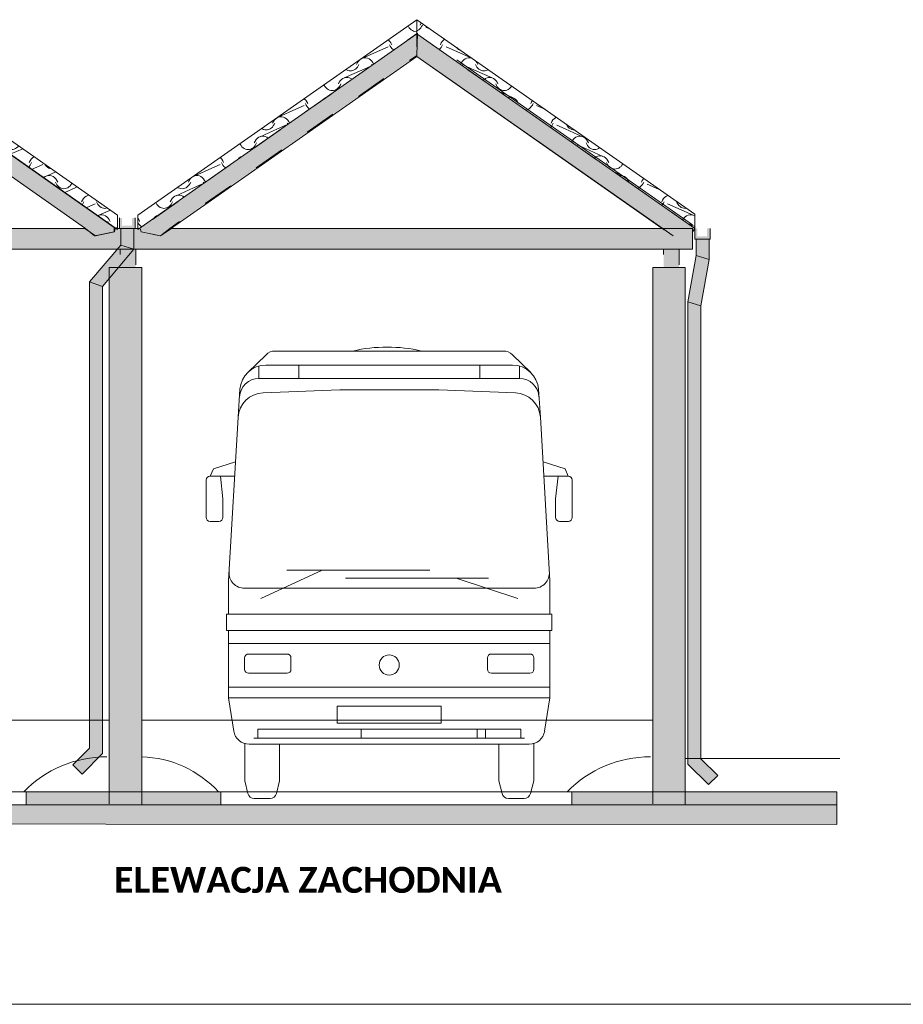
# Model space of a CAD drawing. Header units: millimetres. Extents: x -68772 to 137055, y -73300 to 19650.
# Tile 113 of 212: x 85513 to 92316, y -67215 to -59632. Entities that reach past the tile are written whole.
import ezdxf

# ---------------------------------------------------------------- set-up
doc = ezdxf.new("R2010")
doc.units = ezdxf.units.MM
doc.header["$MEASUREMENT"] = 0
doc.linetypes.add('Przerywana', pattern=[480, 240, -240])
for name, color, linetype, lineweight in [('220-A Ściany_Nr_pióra__1', 7, 'Continuous', 18), ('Nowe_0_Nr_pióra__1', 7, 'Continuous', 18), ('Nowe_0_Nr_pióra__7', 7, 'Continuous', 5), ('Nowe_450-K Stropy_Nr_pióra__1', 7, 'Continuous', 18), ('Nowe_810-G Ogólne_Nr_pióra__1', 7, 'Continuous', 18), ('Nowe_810-G Ogólne_Nr_pióra__26', 13, 'Continuous', 18), ('Nowe_810-G Ogólne_Nr_pióra__7', 7, 'Continuous', 5), ('Nowe_810-G Ogólne_Nr_pióra__9', 254, 'Continuous', 18), ('Nowe_NIEWIDOCZNE DACHY_Nr_pióra__1', 7, 'Continuous', 18), ('Nowe_Windows_Nr_pióra__1', 7, 'Continuous', 18), ('TABELKA_Nr_pióra__7', 7, 'Continuous', 5)]:
    doc.layers.add(name, color=color, linetype=linetype, lineweight=lineweight)
doc.layers.add('Nowe_Windows', color=7, linetype='Continuous')
doc.styles.add('GENERATED_STYLE_5', font='calibrib.ttf')

# ---------------------------------------------------------------- blocks, each defined once
blk = doc.blocks.new('*X70')
at = {"layer": 'Nowe_810-G Ogólne_Nr_pióra__26', "color": 13, "linetype": 'Continuous', "lineweight": 18}
for p, q in [((88602.2, -59659.8), (88595.7, -59673.2)), ((88605.2, -59655.5), (88602.2, -59659.8)), ((88608.1, -59684.1), (88613.3, -59673.2)), ((88571.2, -59718.9), (88577.2, -59716.2)), ((88577.2, -59716.2), (88586.2, -59710.3)), ((88586.2, -59710.3), (88594.5, -59702.8)), ((88594.5, -59702.8), (88601.8, -59694.1)), ((88601.8, -59694.1), (88608.1, -59684.1)), ((88674.5, -59704.1), (88639.7, -59688.6)), ((88758.4, -59811), (88751.9, -59824.4)), ((88766.6, -59799.2), (88758.4, -59811)), ((88764.3, -59835.3), (88769.5, -59824.4)), ((88776.3, -59789.4), (88766.6, -59799.2)), ((88786.3, -59782.4), (88776.3, -59789.4)), ((88742.6, -59861.3), (88750.7, -59854)), ((88750.7, -59854), (88758, -59845.3)), ((88758, -59845.3), (88764.3, -59835.3)), ((88860, -59868.4), (88795.9, -59839.8)), ((88995, -59928.7), (88860, -59868.4)), ((88878.6, -59847), (88884.5, -59854)), ((88884.5, -59854), (88892.7, -59861.5)), ((88892.7, -59861.5), (88901.7, -59867.4)), ((88901.7, -59867.4), (88911.3, -59871.7)), ((88911.3, -59871.7), (88915.4, -59872.8)), ((88914.6, -59962.2), (88908.1, -59975.6)), ((88922.8, -59950.4), (88914.6, -59962.2)), ((88920.7, -59986.1), (88925.7, -59975.6)), ((88932.5, -59940.6), (88922.8, -59950.4)), ((88943.4, -59932.9), (88932.5, -59940.6)), ((88955.2, -59927.7), (88943.4, -59932.9)), ((88967.5, -59925.1), (88955.2, -59927.7)), ((88980, -59925.1), (88967.5, -59925.1)), ((88992.3, -59927.7), (88980, -59925.1)), ((88996.4, -59929.5), (88992.3, -59927.7)), ((89024.7, -59950.4), (89021.2, -59946.9)), ((89021.8, -59975.6), (89027, -59986.5)), ((89032.9, -59962.2), (89024.7, -59950.4)), ((89039.4, -59975.6), (89032.9, -59962.2)), ((89016.1, -60019.6), (88952.1, -59991)), ((89151.2, -60079.9), (89016.1, -60019.6)), ((89027, -59986.5), (89033.3, -59996.5)), ((89033.3, -59996.5), (89040.7, -60005.2)), ((89040.7, -60005.2), (89048.9, -60012.7)), ((89048.9, -60012.7), (89057.9, -60018.6)), ((89057.9, -60018.6), (89067.5, -60022.9)), ((89067.5, -60022.9), (89077.4, -60025.5)), ((89077.4, -60025.5), (89087.5, -60026.4)), ((89087.5, -60026.4), (89097.7, -60025.5)), ((89097.7, -60025.5), (89107.6, -60022.9)), ((89107.6, -60022.9), (89117.2, -60018.6)), ((89117.2, -60018.6), (89120.5, -60016.4)), ((89088.7, -60091.8), (89081.7, -60098.9)), ((89099.6, -60084.1), (89088.7, -60091.8)), ((89111.4, -60078.9), (89099.6, -60084.1)), ((89123.7, -60076.3), (89111.4, -60078.9)), ((89136.2, -60076.3), (89123.7, -60076.3)), ((89148.5, -60078.9), (89136.2, -60076.3)), ((89160.3, -60084.1), (89148.5, -60078.9)), ((89171.2, -60091.8), (89160.3, -60084.1)), ((89180.9, -60101.6), (89171.2, -60091.8)), ((89178, -60126.8), (89183.2, -60137.7)), ((89189.1, -60113.4), (89180.9, -60101.6)), ((89195.6, -60126.8), (89189.1, -60113.4)), ((89183.2, -60137.7), (89189.5, -60147.7)), ((89189.5, -60147.7), (89196.8, -60156.4)), ((89196.8, -60156.4), (89205.1, -60163.9)), ((89205.1, -60163.9), (89214.1, -60169.8)), ((89307.4, -60231.1), (89205.7, -60185.6)), ((89214.1, -60169.8), (89223.6, -60174.1)), ((89223.6, -60174.1), (89233.6, -60176.7)), ((89233.6, -60176.7), (89243.7, -60177.6)), ((89243.7, -60177.6), (89253.9, -60176.7)), ((89253.9, -60176.7), (89263.8, -60174.1)), ((89263.8, -60174.1), (89273.4, -60169.8)), ((89273.4, -60169.8), (89282.4, -60163.9)), ((89282.4, -60163.9), (89290.6, -60156.4)), ((89290.6, -60156.4), (89298, -60147.7)), ((89298, -60147.7), (89301, -60142.8)), ((89279.9, -60227.5), (89268.8, -60229.8)), ((89292.4, -60227.5), (89279.9, -60227.5)), ((89304.7, -60230.1), (89292.4, -60227.5)), ((89316.5, -60235.3), (89304.7, -60230.1)), ((89327.4, -60243), (89316.5, -60235.3)), ((89337.1, -60252.8), (89327.4, -60243)), ((89345.3, -60264.6), (89337.1, -60252.8)), ((89351.8, -60278), (89345.3, -60264.6)), ((89454.5, -60264.6), (89448, -60278)), ((89461.2, -60255), (89454.5, -60264.6)), ((89460.5, -60288.9), (89465.6, -60278)), ((89409, -60328), (89410.1, -60327.9)), ((89410.1, -60327.9), (89420, -60325.3)), ((89420, -60325.3), (89429.6, -60321)), ((89429.6, -60321), (89438.5, -60315.1)), ((89438.5, -60315.1), (89446.8, -60307.6)), ((89446.8, -60307.6), (89454.1, -60298.9)), ((89454.1, -60298.9), (89460.5, -60288.9)), ((89556.1, -60322), (89492, -60293.4)), ((89558.1, -60322.8), (89556.1, -60322)), ((89610.7, -60415.8), (89604.2, -60429.2)), ((89618.9, -60404), (89610.7, -60415.8)), ((89616.6, -60440.1), (89621.8, -60429.2)), ((89628.6, -60394.2), (89618.9, -60404)), ((89639.5, -60386.5), (89628.6, -60394.2)), ((89645.3, -60384), (89639.5, -60386.5)), ((89722, -60437.6), (89723.1, -60440.1)), ((89599.8, -60461.7), (89603, -60458.8)), ((89603, -60458.8), (89610.3, -60450.1)), ((89610.3, -60450.1), (89616.6, -60440.1)), ((89712.3, -60473.2), (89648.2, -60444.6)), ((89847.3, -60533.5), (89712.3, -60473.2)), ((89723.1, -60440.1), (89729.4, -60450.1)), ((89729.4, -60450.1), (89736.8, -60458.8)), ((89736.8, -60458.8), (89745, -60466.3)), ((89745, -60466.3), (89754, -60472.2)), ((89754, -60472.2), (89763.6, -60476.5)), ((89763.6, -60476.5), (89773.5, -60479.1)), ((89773.5, -60479.1), (89782.3, -60479.9)), ((89766.9, -60567), (89762.6, -60575.7)), ((89775.1, -60555.2), (89766.9, -60567)), ((89784.8, -60545.4), (89775.1, -60555.2)), ((89775.8, -60584.9), (89778, -60580.4)), ((89795.7, -60537.7), (89784.8, -60545.4)), ((89807.5, -60532.5), (89795.7, -60537.7)), ((89819.8, -60529.9), (89807.5, -60532.5)), ((89832.3, -60529.9), (89819.8, -60529.9)), ((89844.6, -60532.5), (89832.3, -60529.9)), ((89856.4, -60537.7), (89844.6, -60532.5)), ((89867.3, -60545.4), (89856.4, -60537.7)), ((89877, -60555.2), (89867.3, -60545.4)), ((89874.2, -60580.4), (89879.3, -60591.3)), ((89885.3, -60567), (89877, -60555.2)), ((89891.8, -60580.4), (89885.3, -60567)), ((89868.5, -60624.4), (89804.4, -60595.8)), ((90003.5, -60684.7), (89868.5, -60624.4)), ((89879.3, -60591.3), (89885.6, -60601.3)), ((89885.6, -60601.3), (89893, -60610)), ((89893, -60610), (89901.2, -60617.5)), ((89901.2, -60617.5), (89910.2, -60623.4)), ((89910.2, -60623.4), (89919.8, -60627.7)), ((89919.8, -60627.7), (89929.7, -60630.3)), ((89929.7, -60630.3), (89939.9, -60631.2)), ((89939.9, -60631.2), (89950, -60630.3)), ((89950, -60630.3), (89959.9, -60627.7)), ((89959.9, -60627.7), (89969.5, -60623.4)), ((89969.5, -60623.4), (89978.5, -60617.5)), ((89978.5, -60617.5), (89978.6, -60617.4)), ((89941, -60696.6), (89938.7, -60699)), ((89951.9, -60688.9), (89941, -60696.6)), ((89963.7, -60683.7), (89951.9, -60688.9)), ((89976, -60681.1), (89963.7, -60683.7)), ((89988.5, -60681.1), (89976, -60681.1)), ((90000.8, -60683.7), (89988.5, -60681.1)), ((90012.6, -60688.9), (90000.8, -60683.7)), ((90023.5, -60696.6), (90012.6, -60688.9)), ((90033.2, -60706.4), (90023.5, -60696.6)), ((90030.4, -60731.6), (90035.5, -60742.5)), ((90041.4, -60718.2), (90033.2, -60706.4)), ((90035.5, -60742.5), (90041.8, -60752.5)), ((90048, -60731.6), (90041.4, -60718.2)), ((90150.3, -60752.5), (90156.6, -60742.5)), ((90156.6, -60742.5), (90156.8, -60742.1)), ((90041.8, -60752.5), (90049.2, -60761.2)), ((90049.2, -60761.2), (90057.4, -60768.7)), ((90057.4, -60768.7), (90066.4, -60774.6)), ((90066.4, -60774.6), (90076, -60778.9)), ((90076, -60778.9), (90085.9, -60781.5)), ((90085.9, -60781.5), (90096, -60782.4)), ((90159.7, -60835.9), (90089.2, -60804.4)), ((90096, -60782.4), (90106.2, -60781.5)), ((90106.2, -60781.5), (90116.1, -60778.9)), ((90116.1, -60778.9), (90125.7, -60774.6)), ((90125.7, -60774.6), (90134.7, -60768.7)), ((90134.7, -60768.7), (90142.9, -60761.2)), ((90142.9, -60761.2), (90150.3, -60752.5)), ((90132.2, -60832.3), (90129.8, -60832.8)), ((90144.7, -60832.3), (90132.2, -60832.3)), ((90157, -60834.9), (90144.7, -60832.3)), ((90168.8, -60840.1), (90157, -60834.9)), ((90179.7, -60847.8), (90168.8, -60840.1)), ((90189.4, -60857.6), (90179.7, -60847.8)), ((90197.6, -60869.4), (90189.4, -60857.6)), ((90204.1, -60882.8), (90197.6, -60869.4)), ((90306.8, -60869.4), (90300.3, -60882.8)), ((90306.5, -60903.7), (90312.8, -60893.7)), ((90315.1, -60857.6), (90306.8, -60869.4)), ((90312.8, -60893.7), (90317.9, -60882.8)), ((90317.8, -60854.9), (90315.1, -60857.6)), ((90269.7, -60930.8), (90272.3, -60930.1)), ((90272.3, -60930.1), (90281.9, -60925.8)), ((90281.9, -60925.8), (90290.9, -60919.9)), ((90290.9, -60919.9), (90299.1, -60912.4)), ((90299.1, -60912.4), (90306.5, -60903.7)), ((90408.4, -60926.8), (90344.3, -60898.2)), ((90441.6, -60941.6), (90408.4, -60926.8)), ((90463, -61020.6), (90456.5, -61034)), ((90462.7, -61054.9), (90469, -61044.9)), ((90471.2, -61008.8), (90463, -61020.6)), ((90469, -61044.9), (90474.1, -61034)), ((90480.9, -60999), (90471.2, -61008.8)), ((90491.9, -60991.3), (90480.9, -60999)), ((90503.6, -60986.1), (90491.9, -60991.3)), ((90504.8, -60985.9), (90503.6, -60986.1)), ((90570.3, -61034), (90575.5, -61044.9)), ((90575.5, -61044.9), (90581.8, -61054.9)), ((90456.8, -61061.8), (90462.7, -61054.9)), ((90564.6, -61078), (90500.5, -61049.4)), ((90699.7, -61138.3), (90564.6, -61078)), ((90581.8, -61054.9), (90589.1, -61063.6)), ((90589.1, -61063.6), (90597.4, -61071.1)), ((90597.4, -61071.1), (90606.4, -61077)), ((90606.4, -61077), (90615.9, -61081.3)), ((90615.9, -61081.3), (90625.9, -61083.9)), ((90625.9, -61083.9), (90636, -61084.8)), ((90636, -61084.8), (90645, -61084)), ((90619.2, -61171.8), (90617.9, -61174.6)), ((90627.4, -61160), (90619.2, -61171.8)), ((90637.1, -61150.2), (90627.4, -61160)), ((90648, -61142.5), (90637.1, -61150.2)), ((90659.8, -61137.3), (90648, -61142.5)), ((90672.1, -61134.7), (90659.8, -61137.3)), ((90684.6, -61134.7), (90672.1, -61134.7)), ((90697, -61137.3), (90684.6, -61134.7)), ((90708.7, -61142.5), (90697, -61137.3)), ((90710.2, -61143.5), (90708.7, -61142.5)), ((90710.2, -61224.4), (90656.7, -61200.6))]:
    blk.add_line(p, q, dxfattribs=at)
blk = doc.blocks.new('Wypełnienie_13', base_point=(0, 2000))
at = {"layer": 'Nowe_810-G Ogólne_Nr_pióra__1', "color": 7, "linetype": 'Continuous', "lineweight": 18}
for p, q in [((88571.2, -59631.7), (90710.2, -61129.6)), ((88571.2, -59741.3), (88571.2, -59631.7)), ((90710.2, -61239.2), (88571.2, -59741.3)), ((90710.2, -61129.6), (90710.2, -61239.2))]:
    blk.add_line(p, q, dxfattribs=at)
at = {"layer": 'Nowe_810-G Ogólne_Nr_pióra__26', "color": 13, "linetype": 'Continuous', "lineweight": 18}
blk.add_blockref('*X70', (0, 0), dxfattribs=at)
blk = doc.blocks.new('*X72')
at = {"layer": 'Nowe_810-G Ogólne_Nr_pióra__26', "color": 13, "linetype": 'Continuous', "lineweight": 18}
for p, q in [((88505.7, -59684.1), (88503.4, -59679.2)), ((88516.6, -59669.9), (88518.2, -59673.2)), ((88489.2, -59689.1), (88490.4, -59688.6)), ((88512, -59694.1), (88505.7, -59684.1)), ((88519.4, -59702.8), (88512, -59694.1)), ((88527.6, -59710.3), (88519.4, -59702.8)), ((88536.6, -59716.2), (88527.6, -59710.3)), ((88546.2, -59720.5), (88536.6, -59716.2)), ((88556.1, -59723.1), (88546.2, -59720.5)), ((88566.3, -59724), (88556.1, -59723.1)), ((88571.2, -59723.6), (88566.3, -59724)), ((88349.9, -59786.6), (88353.8, -59789.4)), ((88353.8, -59789.4), (88363.5, -59799.2)), ((88365.8, -59835.3), (88360.7, -59824.4)), ((88363.5, -59799.2), (88371.7, -59811)), ((88371.7, -59811), (88378.3, -59824.4)), ((88490.9, -59797.5), (88498.9, -59789.4)), ((88498.9, -59789.4), (88509.8, -59781.7)), ((88509.8, -59781.7), (88519.7, -59777.3)), ((88518.9, -59777.5), (88520.7, -59776.7)), ((88151.4, -59928.7), (88286.4, -59868.4)), ((88286.4, -59868.4), (88350.5, -59839.8)), ((88372.1, -59845.3), (88365.8, -59835.3)), ((88379.5, -59854), (88372.1, -59845.3)), ((88387.7, -59861.5), (88379.5, -59854)), ((88393.8, -59865.5), (88387.7, -59861.5)), ((88106.9, -59975.6), (88113.5, -59962.2)), ((88113.5, -59962.2), (88121.7, -59950.4)), ((88124.5, -59975.6), (88119.4, -59986.5)), ((88121.7, -59950.4), (88131.4, -59940.6)), ((88131.4, -59940.6), (88142.3, -59932.9)), ((88142.3, -59932.9), (88154.1, -59927.7)), ((88154.1, -59927.7), (88166.4, -59925.1)), ((88166.4, -59925.1), (88178.9, -59925.1)), ((88178.9, -59925.1), (88191.2, -59927.7)), ((88191.2, -59927.7), (88203, -59932.9)), ((88203, -59932.9), (88213.9, -59940.6)), ((88213.9, -59940.6), (88223.6, -59950.4)), ((88224.7, -59983.9), (88220.7, -59975.6)), ((88223.6, -59950.4), (88231.8, -59962.2)), ((88231.8, -59962.2), (88237.9, -59974.7)), ((88011.5, -60079.9), (88146.5, -60019.6)), ((88029.2, -60018.6), (88023.8, -60015)), ((88038.8, -60022.9), (88029.2, -60018.6)), ((88048.7, -60025.5), (88038.8, -60022.9)), ((88058.9, -60026.4), (88048.7, -60025.5)), ((88069, -60025.5), (88058.9, -60026.4)), ((88078.9, -60022.9), (88069, -60025.5)), ((88088.5, -60018.6), (88078.9, -60022.9)), ((88097.5, -60012.7), (88088.5, -60018.6)), ((88105.7, -60005.2), (88097.5, -60012.7)), ((88113.1, -59996.5), (88105.7, -60005.2)), ((88119.4, -59986.5), (88113.1, -59996.5)), ((88146.5, -60019.6), (88210.6, -59991)), ((87858.4, -60137.7), (87856, -60132.6)), ((87869.2, -60123.3), (87870.8, -60126.8)), ((87967, -60126.8), (87973.5, -60113.4)), ((87973.5, -60113.4), (87981.8, -60101.6)), ((87984.6, -60126.8), (87979.5, -60137.7)), ((87981.8, -60101.6), (87991.5, -60091.8)), ((87991.5, -60091.8), (88002.4, -60084.1)), ((88002.4, -60084.1), (88014.2, -60078.9)), ((88014.2, -60078.9), (88026.5, -60076.3)), ((88026.5, -60076.3), (88039, -60076.3)), ((88039, -60076.3), (88051.3, -60078.9)), ((88051.3, -60078.9), (88063.1, -60084.1)), ((88063.1, -60084.1), (88072.3, -60090.6)), ((87840.8, -60143.2), (87843.1, -60142.2)), ((87864.7, -60147.7), (87858.4, -60137.7)), ((87872.1, -60156.4), (87864.7, -60147.7)), ((87880.3, -60163.9), (87872.1, -60156.4)), ((87889.3, -60169.8), (87880.3, -60163.9)), ((87898.9, -60174.1), (87889.3, -60169.8)), ((87908.8, -60176.7), (87898.9, -60174.1)), ((87918.9, -60177.6), (87908.8, -60176.7)), ((87929.1, -60176.7), (87918.9, -60177.6)), ((87939, -60174.1), (87929.1, -60176.7)), ((87948.6, -60169.8), (87939, -60174.1)), ((87957.6, -60163.9), (87948.6, -60169.8)), ((87965.8, -60156.4), (87957.6, -60163.9)), ((87973.2, -60147.7), (87965.8, -60156.4)), ((87979.5, -60137.7), (87973.2, -60147.7)), ((87702.4, -60240.1), (87706.5, -60243)), ((87706.5, -60243), (87716.2, -60252.8)), ((87718.5, -60288.9), (87713.3, -60278)), ((87716.2, -60252.8), (87724.4, -60264.6)), ((87724.4, -60264.6), (87730.9, -60278)), ((87844.4, -60250.2), (87851.6, -60243)), ((87851.6, -60243), (87862.5, -60235.3)), ((87862.5, -60235.3), (87871.3, -60231.4)), ((87871.5, -60231.1), (87872.2, -60230.8)), ((87504, -60382.3), (87639.1, -60322)), ((87639.1, -60322), (87703.2, -60293.4)), ((87724.8, -60298.9), (87718.5, -60288.9)), ((87732.1, -60307.6), (87724.8, -60298.9)), ((87740.4, -60315.1), (87732.1, -60307.6)), ((87746.3, -60318.9), (87740.4, -60315.1)), ((87459.6, -60429.2), (87466.1, -60415.8)), ((87466.1, -60415.8), (87474.3, -60404)), ((87477.2, -60429.2), (87472.1, -60440.1)), ((87474.3, -60404), (87484.1, -60394.2)), ((87484.1, -60394.2), (87495, -60386.5)), ((87495, -60386.5), (87506.7, -60381.3)), ((87506.7, -60381.3), (87519.1, -60378.7)), ((87519.1, -60378.7), (87531.6, -60378.7)), ((87531.6, -60378.7), (87543.9, -60381.3)), ((87543.9, -60381.3), (87555.7, -60386.5)), ((87555.7, -60386.5), (87566.6, -60394.2)), ((87566.6, -60394.2), (87576.3, -60404)), ((87577.2, -60437.3), (87573.4, -60429.2)), ((87576.3, -60404), (87584.5, -60415.8)), ((87584.5, -60415.8), (87590.5, -60428.1)), ((87364.1, -60533.5), (87499.2, -60473.2)), ((87381.9, -60472.2), (87376.3, -60468.5)), ((87391.4, -60476.5), (87381.9, -60472.2)), ((87401.4, -60479.1), (87391.4, -60476.5)), ((87411.5, -60480), (87401.4, -60479.1)), ((87421.7, -60479.1), (87411.5, -60480)), ((87431.6, -60476.5), (87421.7, -60479.1)), ((87441.2, -60472.2), (87431.6, -60476.5)), ((87450.2, -60466.3), (87441.2, -60472.2)), ((87458.4, -60458.8), (87450.2, -60466.3)), ((87465.8, -60450.1), (87458.4, -60458.8)), ((87472.1, -60440.1), (87465.8, -60450.1)), ((87499.2, -60473.2), (87563.3, -60444.6)), ((87211.1, -60591.3), (87208.5, -60585.9)), ((87221.7, -60576.7), (87223.5, -60580.4)), ((87319.7, -60580.4), (87326.2, -60567)), ((87326.2, -60567), (87334.4, -60555.2)), ((87337.3, -60580.4), (87332.2, -60591.3)), ((87334.4, -60555.2), (87344.1, -60545.4)), ((87344.1, -60545.4), (87355, -60537.7)), ((87355, -60537.7), (87366.8, -60532.5)), ((87366.8, -60532.5), (87379.1, -60529.9)), ((87379.1, -60529.9), (87391.6, -60529.9)), ((87391.6, -60529.9), (87404, -60532.5)), ((87404, -60532.5), (87415.8, -60537.7)), ((87415.8, -60537.7), (87424.8, -60544.1)), ((87192.3, -60597.3), (87195.8, -60595.8)), ((87217.4, -60601.3), (87211.1, -60591.3)), ((87224.7, -60610), (87217.4, -60601.3)), ((87233, -60617.5), (87224.7, -60610)), ((87242, -60623.4), (87233, -60617.5)), ((87251.5, -60627.7), (87242, -60623.4)), ((87261.5, -60630.3), (87251.5, -60627.7)), ((87271.6, -60631.2), (87261.5, -60630.3)), ((87281.7, -60630.3), (87271.6, -60631.2)), ((87291.7, -60627.7), (87281.7, -60630.3)), ((87301.2, -60623.4), (87291.7, -60627.7)), ((87310.2, -60617.5), (87301.2, -60623.4)), ((87318.5, -60610), (87310.2, -60617.5)), ((87325.8, -60601.3), (87318.5, -60610)), ((87332.2, -60591.3), (87325.8, -60601.3)), ((87054.8, -60693.6), (87059.2, -60696.6)), ((87059.2, -60696.6), (87068.9, -60706.4)), ((87071.1, -60742.5), (87066, -60731.6)), ((87068.9, -60706.4), (87077.1, -60718.2)), ((87077.5, -60752.5), (87071.1, -60742.5)), ((87077.1, -60718.2), (87083.6, -60731.6)), ((87198, -60702.9), (87204.2, -60696.6)), ((87204.2, -60696.6), (87215.1, -60688.9)), ((87215.1, -60688.9), (87222.8, -60685.5)), ((86856.7, -60835.9), (86991.8, -60775.6)), ((86991.8, -60775.6), (87055.8, -60747)), ((87084.8, -60761.2), (87077.5, -60752.5)), ((87093.1, -60768.7), (87084.8, -60761.2)), ((87098.8, -60772.4), (87093.1, -60768.7)), ((86812.3, -60882.8), (86818.8, -60869.4)), ((86824.7, -60893.7), (86818.4, -60903.7)), ((86818.8, -60869.4), (86827, -60857.6)), ((86829.9, -60882.8), (86824.7, -60893.7)), ((86827, -60857.6), (86836.7, -60847.8)), ((86836.7, -60847.8), (86847.6, -60840.1)), ((86847.6, -60840.1), (86859.4, -60834.9)), ((86859.4, -60834.9), (86871.7, -60832.3)), ((86871.7, -60832.3), (86884.2, -60832.3)), ((86884.2, -60832.3), (86896.6, -60834.9)), ((86896.6, -60834.9), (86908.3, -60840.1)), ((86908.3, -60840.1), (86919.2, -60847.8)), ((86919.2, -60847.8), (86928.9, -60857.6)), ((86929.8, -60890.7), (86926.1, -60882.8)), ((86928.9, -60857.6), (86937.2, -60869.4)), ((86937.2, -60869.4), (86943, -60881.5)), ((86716.8, -60987.1), (86851.9, -60926.8)), ((86734.5, -60925.8), (86728.7, -60921.9)), ((86744.1, -60930.1), (86734.5, -60925.8)), ((86754, -60932.7), (86744.1, -60930.1)), ((86764.2, -60933.6), (86754, -60932.7)), ((86774.3, -60932.7), (86764.2, -60933.6)), ((86784.3, -60930.1), (86774.3, -60932.7)), ((86793.8, -60925.8), (86784.3, -60930.1)), ((86802.8, -60919.9), (86793.8, -60925.8)), ((86811.1, -60912.4), (86802.8, -60919.9)), ((86818.4, -60903.7), (86811.1, -60912.4)), ((86851.9, -60926.8), (86915.9, -60898.2)), ((86563.7, -61044.9), (86561.1, -61039.3)), ((86570, -61054.9), (86563.7, -61044.9)), ((86574.3, -61030.1), (86576.2, -61034)), ((86672.4, -61034), (86678.9, -61020.6)), ((86684.8, -61044.9), (86678.5, -61054.9)), ((86678.9, -61020.6), (86687.1, -61008.8)), ((86690, -61034), (86684.8, -61044.9)), ((86687.1, -61008.8), (86696.8, -60999)), ((86696.8, -60999), (86707.7, -60991.3)), ((86707.7, -60991.3), (86719.5, -60986.1)), ((86719.5, -60986.1), (86731.8, -60983.5)), ((86731.8, -60983.5), (86744.3, -60983.5)), ((86744.3, -60983.5), (86756.6, -60986.1)), ((86756.6, -60986.1), (86768.4, -60991.3)), ((86768.4, -60991.3), (86777.3, -60997.5)), ((86543.9, -61051.4), (86548.4, -61049.4)), ((86577.4, -61063.6), (86570, -61054.9)), ((86585.6, -61071.1), (86577.4, -61063.6)), ((86594.6, -61077), (86585.6, -61071.1)), ((86604.2, -61081.3), (86594.6, -61077)), ((86614.1, -61083.9), (86604.2, -61081.3)), ((86624.3, -61084.8), (86614.1, -61083.9)), ((86634.4, -61083.9), (86624.3, -61084.8)), ((86644.4, -61081.3), (86634.4, -61083.9)), ((86653.9, -61077), (86644.4, -61081.3)), ((86662.9, -61071.1), (86653.9, -61077)), ((86671.2, -61063.6), (86662.9, -61071.1)), ((86678.5, -61054.9), (86671.2, -61063.6)), ((86421.8, -61160.4), (86429.8, -61171.8)), ((86423.8, -61196.1), (86421.8, -61191.8)), ((86430.1, -61206.1), (86423.8, -61196.1)), ((86429.8, -61171.8), (86436.3, -61185.2)), ((86551.6, -61155.6), (86556.9, -61150.2)), ((86556.9, -61150.2), (86567.8, -61142.5)), ((86567.8, -61142.5), (86574.4, -61139.6)), ((86437.5, -61214.8), (86430.1, -61206.1)), ((86445.7, -61222.3), (86437.5, -61214.8)), ((86451.2, -61225.9), (86445.7, -61222.3))]:
    blk.add_line(p, q, dxfattribs=at)
blk = doc.blocks.new('Wypełnienie_14', base_point=(0, 2000))
at = {"layer": 'Nowe_810-G Ogólne_Nr_pióra__1', "color": 7, "linetype": 'Continuous', "lineweight": 18}
for p, q in [((88571.2, -59631.7), (86421.8, -61136.9)), ((88571.2, -59741.3), (88571.2, -59631.7)), ((86421.8, -61246.5), (88571.2, -59741.3)), ((86421.8, -61136.9), (86421.8, -61246.5))]:
    blk.add_line(p, q, dxfattribs=at)
at = {"layer": 'Nowe_810-G Ogólne_Nr_pióra__26', "color": 13, "linetype": 'Continuous', "lineweight": 18}
blk.add_blockref('*X72', (0, 0), dxfattribs=at)
blk = doc.blocks.new('*X74')
at = {"layer": 'Nowe_810-G Ogólne_Nr_pióra__26', "color": 13, "linetype": 'Continuous', "lineweight": 18}
for p, q in [((84232, -59723.1), (84229.9, -59722.6)), ((84229.9, -59761.8), (84274.6, -59741.8)), ((84242.2, -59724), (84232, -59723.1)), ((84248.4, -59723.5), (84242.2, -59724)), ((84229.9, -59775.5), (84234.6, -59776.5)), ((84234.6, -59776.5), (84246.4, -59781.7)), ((84246.4, -59781.7), (84257.3, -59789.4)), ((84257.3, -59789.4), (84267, -59799.2)), ((84269.3, -59835.3), (84264.1, -59824.4)), ((84267, -59799.2), (84275.2, -59811)), ((84275.2, -59811), (84281.7, -59824.4)), ((84377.9, -59824.4), (84381.6, -59816.8)), ((84394.8, -59826), (84390.4, -59835.3)), ((84275.6, -59845.3), (84269.3, -59835.3)), ((84283, -59854), (84275.6, -59845.3)), ((84291.2, -59861.5), (84283, -59854)), ((84300.2, -59867.4), (84291.2, -59861.5)), ((84309.8, -59871.7), (84300.2, -59867.4)), ((84319.7, -59874.3), (84309.8, -59871.7)), ((84329.8, -59875.2), (84319.7, -59874.3)), ((84340, -59874.3), (84329.8, -59875.2)), ((84349.9, -59871.7), (84340, -59874.3)), ((84345, -59900.7), (84417.5, -59868.4)), ((84359.5, -59867.4), (84349.9, -59871.7)), ((84368.5, -59861.5), (84359.5, -59867.4)), ((84376.7, -59854), (84368.5, -59861.5)), ((84384.1, -59845.3), (84376.7, -59854)), ((84390.4, -59835.3), (84384.1, -59845.3)), ((84417.5, -59868.4), (84440.6, -59858.1)), ((84465.6, -59975.6), (84472.1, -59962.2)), ((84472.1, -59962.2), (84480.3, -59950.4)), ((84483.2, -59975.6), (84478.1, -59986.5)), ((84480.3, -59950.4), (84490, -59940.6)), ((84490, -59940.6), (84500.9, -59932.9)), ((84500.9, -59932.9), (84512.7, -59927.7)), ((84510, -59928.7), (84529.2, -59920.1)), ((84512.7, -59927.7), (84525, -59925.1)), ((84525, -59925.1), (84536.3, -59925.1)), ((84584.5, -59986.5), (84579.4, -59975.6)), ((84591.1, -59963.5), (84597, -59975.6)), ((84478.1, -59986.5), (84474.8, -59991.6)), ((84511, -60017), (84569.2, -59991)), ((84590.9, -59996.5), (84584.5, -59986.5)), ((84598.2, -60005.2), (84590.9, -59996.5)), ((84606.5, -60012.7), (84598.2, -60005.2)), ((84599.6, -60079), (84695.2, -60036.3)), ((84615.4, -60018.6), (84606.5, -60012.7)), ((84625, -60022.9), (84615.4, -60018.6)), ((84635, -60025.5), (84625, -60022.9)), ((84645.1, -60026.4), (84635, -60025.5)), ((84655.2, -60025.5), (84645.1, -60026.4)), ((84665.2, -60022.9), (84655.2, -60025.5)), ((84671.7, -60019.9), (84665.2, -60022.9)), ((84599.8, -60079.2), (84600.4, -60078.9)), ((84600.4, -60078.9), (84612.7, -60076.3)), ((84612.7, -60076.3), (84625.2, -60076.3)), ((84625.2, -60076.3), (84637.5, -60078.9)), ((84637.5, -60078.9), (84649.3, -60084.1)), ((84649.3, -60084.1), (84660.2, -60091.8)), ((84660.2, -60091.8), (84669.9, -60101.6)), ((84669.9, -60101.6), (84678.2, -60113.4)), ((84678.2, -60113.4), (84684.7, -60126.8)), ((84780.9, -60126.8), (84787.4, -60113.4)), ((84787.4, -60113.4), (84793.2, -60105)), ((84798.5, -60126.8), (84793.3, -60137.7)), ((84742.9, -60176.7), (84739.5, -60177)), ((84752.8, -60174.1), (84742.9, -60176.7)), ((84762.4, -60169.8), (84752.8, -60174.1)), ((84771.4, -60163.9), (84762.4, -60169.8)), ((84765.6, -60195.2), (84820.4, -60170.8)), ((84779.6, -60156.4), (84771.4, -60163.9)), ((84787, -60147.7), (84779.6, -60156.4)), ((84793.3, -60137.7), (84787, -60147.7)), ((84820.4, -60170.8), (84861.2, -60152.6)), ((84872.4, -60270), (84875, -60264.6)), ((84875, -60264.6), (84883.3, -60252.8)), ((84883.3, -60252.8), (84893, -60243)), ((84886.1, -60278), (84885.5, -60279.2)), ((84893, -60243), (84903.9, -60235.3)), ((84903.9, -60235.3), (84915.6, -60230.1)), ((84912.9, -60231.1), (84949.8, -60214.6)), ((84915.6, -60230.1), (84928, -60227.5)), ((84928, -60227.5), (84940.5, -60227.5)), ((84940.5, -60227.5), (84952.8, -60230.1)), ((84952.8, -60230.1), (84964.6, -60235.3)), ((84964.6, -60235.3), (84975.5, -60243)), ((84975.5, -60243), (84985.2, -60252.8)), ((84987.5, -60288.9), (84982.3, -60278)), ((84985.2, -60252.8), (84993.4, -60264.6)), ((84993.4, -60264.6), (84999.9, -60278)), ((84931.6, -60311.5), (84972.2, -60293.4)), ((84993.8, -60298.9), (84987.5, -60288.9)), ((85001.1, -60307.6), (84993.8, -60298.9)), ((85009.4, -60315.1), (85001.1, -60307.6)), ((85018.4, -60321), (85009.4, -60315.1)), ((85027.9, -60325.3), (85018.4, -60321)), ((85020.2, -60373.5), (85115.7, -60330.9)), ((85037.9, -60327.9), (85027.9, -60325.3)), ((85048, -60328.8), (85037.9, -60327.9)), ((85058.2, -60327.9), (85048, -60328.8)), ((85068.1, -60325.3), (85058.2, -60327.9)), ((85077.7, -60321), (85068.1, -60325.3)), ((85086.6, -60315.1), (85077.7, -60321)), ((85089.5, -60312.5), (85086.6, -60315.1)), ((85027.5, -60378.7), (85028.1, -60378.7)), ((85028.1, -60378.7), (85040.5, -60381.3)), ((85040.5, -60381.3), (85052.2, -60386.5)), ((85052.2, -60386.5), (85063.1, -60394.2)), ((85063.1, -60394.2), (85072.9, -60404)), ((85072.9, -60404), (85081.1, -60415.8)), ((85081.1, -60415.8), (85081.3, -60416.4)), ((85183.8, -60429.2), (85190.3, -60415.8)), ((85190.3, -60415.8), (85198.5, -60404)), ((85201.4, -60429.2), (85196.2, -60440.1)), ((85198.5, -60404), (85207.4, -60395)), ((85165.3, -60472.2), (85162.7, -60473.4)), ((85174.3, -60466.3), (85165.3, -60472.2)), ((85182.6, -60458.8), (85174.3, -60466.3)), ((85189.9, -60450.1), (85182.6, -60458.8)), ((85186.2, -60489.8), (85223.3, -60473.2)), ((85196.2, -60440.1), (85189.9, -60450.1)), ((85223.3, -60473.2), (85281.7, -60447.1)), ((85315.9, -60533.5), (85370.3, -60509.1)), ((85284, -60558.3), (85286.2, -60555.2)), ((85286.2, -60555.2), (85295.9, -60545.4)), ((85295.9, -60545.4), (85306.8, -60537.7)), ((85306.8, -60537.7), (85318.6, -60532.5)), ((85318.6, -60532.5), (85330.9, -60529.9)), ((85330.9, -60529.9), (85343.4, -60529.9)), ((85343.4, -60529.9), (85355.7, -60532.5)), ((85355.7, -60532.5), (85367.5, -60537.7)), ((85367.5, -60537.7), (85378.4, -60545.4)), ((85378.4, -60545.4), (85388.1, -60555.2)), ((85390.4, -60591.3), (85385.2, -60580.4)), ((85388.1, -60555.2), (85396.3, -60567)), ((85396.3, -60567), (85402.8, -60580.4)), ((85352.1, -60606), (85375.1, -60595.8)), ((85396.7, -60601.3), (85390.4, -60591.3)), ((85404, -60610), (85396.7, -60601.3)), ((85412.3, -60617.5), (85404, -60610)), ((85421.3, -60623.4), (85412.3, -60617.5)), ((85430.8, -60627.7), (85421.3, -60623.4)), ((85440.8, -60630.3), (85430.8, -60627.7)), ((85440.7, -60668.1), (85536.3, -60625.4)), ((85450.9, -60631.2), (85440.8, -60630.3)), ((85461.1, -60630.3), (85450.9, -60631.2)), ((85471, -60627.7), (85461.1, -60630.3)), ((85480.6, -60623.4), (85471, -60627.7)), ((85489.6, -60617.5), (85480.6, -60623.4)), ((85497.8, -60610), (85489.6, -60617.5)), ((85504, -60602.7), (85497.8, -60610)), ((85586.7, -60731.6), (85593.2, -60718.2)), ((85599.1, -60742.5), (85592.8, -60752.5)), ((85593.2, -60718.2), (85601.4, -60706.4)), ((85604.3, -60731.6), (85599.1, -60742.5)), ((85601.4, -60706.4), (85611.1, -60696.6)), ((85611.1, -60696.6), (85622, -60688.9)), ((85622, -60688.9), (85625.1, -60687.6)), ((85585.5, -60761.2), (85580.4, -60765.8)), ((85592.8, -60752.5), (85585.5, -60761.2)), ((85606.7, -60784.3), (85626.3, -60775.6)), ((85626.3, -60775.6), (85690.3, -60747)), ((85711.9, -60752.5), (85707.3, -60745.1)), ((85719.3, -60761.2), (85711.9, -60752.5)), ((85718.8, -60835.9), (85790.9, -60803.7)), ((85727.6, -60768.7), (85719.3, -60761.2)), ((85736.5, -60774.6), (85727.6, -60768.7)), ((85746.1, -60778.9), (85736.5, -60774.6)), ((85756, -60781.5), (85746.1, -60778.9)), ((85759.7, -60781.8), (85756, -60781.5)), ((85698.2, -60848.4), (85698.8, -60847.8)), ((85698.8, -60847.8), (85709.7, -60840.1)), ((85709.7, -60840.1), (85721.5, -60834.9)), ((85721.5, -60834.9), (85733.8, -60832.3)), ((85733.8, -60832.3), (85746.3, -60832.3)), ((85746.3, -60832.3), (85758.6, -60834.9)), ((85758.6, -60834.9), (85770.4, -60840.1)), ((85770.4, -60840.1), (85781.3, -60847.8)), ((85781.3, -60847.8), (85791, -60857.6)), ((85793.3, -60893.7), (85788.2, -60882.8)), ((85791, -60857.6), (85799.2, -60869.4)), ((85799.6, -60903.7), (85793.3, -60893.7)), ((85799.2, -60869.4), (85805.8, -60882.8)), ((85901.9, -60882.8), (85902.4, -60881.8)), ((85914.4, -60893.7), (85908.1, -60903.7)), ((85915.7, -60891), (85914.4, -60893.7)), ((85772.7, -60900.5), (85778, -60898.2)), ((85807, -60912.4), (85799.6, -60903.7)), ((85815.2, -60919.9), (85807, -60912.4)), ((85824.2, -60925.8), (85815.2, -60919.9)), ((85833.8, -60930.1), (85824.2, -60925.8)), ((85843.7, -60932.7), (85833.8, -60930.1)), ((85853.9, -60933.6), (85843.7, -60932.7)), ((85864, -60932.7), (85853.9, -60933.6)), ((85861.3, -60962.6), (85941.5, -60926.8)), ((85873.9, -60930.1), (85864, -60932.7)), ((85883.5, -60925.8), (85873.9, -60930.1)), ((85892.5, -60919.9), (85883.5, -60925.8)), ((85900.7, -60912.4), (85892.5, -60919.9)), ((85908.1, -60903.7), (85900.7, -60912.4)), ((85941.5, -60926.8), (85956.9, -60919.9)), ((85989.6, -61034), (85996.1, -61020.6)), ((86002.1, -61044.9), (85995.8, -61054.9)), ((85996.1, -61020.6), (86004.3, -61008.8)), ((86007.2, -61034), (86002.1, -61044.9)), ((86004.3, -61008.8), (86014.1, -60999)), ((86014.1, -60999), (86025, -60991.3)), ((86025, -60991.3), (86036.7, -60986.1)), ((86034, -60987.1), (86045.5, -60982)), ((86036.7, -60986.1), (86048, -60983.7)), ((86108.6, -61044.9), (86103.4, -61034)), ((86114.9, -61054.9), (86108.6, -61044.9)), ((85995.8, -61054.9), (85994.8, -61056)), ((86027.3, -61078.8), (86029.2, -61078)), ((86029.2, -61078), (86093.3, -61049.4)), ((86122.2, -61063.6), (86114.9, -61054.9)), ((86121.7, -61138.3), (86211.5, -61098.2)), ((86130.5, -61071.1), (86122.2, -61063.6)), ((86139.5, -61077), (86130.5, -61071.1)), ((86149, -61081.3), (86139.5, -61077)), ((86159, -61083.9), (86149, -61081.3)), ((86169.1, -61084.8), (86159, -61083.9)), ((86179.2, -61083.9), (86169.1, -61084.8)), ((86187.9, -61081.7), (86179.2, -61083.9)), ((86116.1, -61141), (86124.4, -61137.3)), ((86124.4, -61137.3), (86136.7, -61134.7)), ((86136.7, -61134.7), (86149.2, -61134.7)), ((86149.2, -61134.7), (86161.6, -61137.3)), ((86161.6, -61137.3), (86173.3, -61142.5)), ((86173.3, -61142.5), (86184.2, -61150.2)), ((86184.2, -61150.2), (86193.9, -61160)), ((86196.2, -61196.1), (86191.1, -61185.2)), ((86193.9, -61160), (86202.2, -61171.8)), ((86197.4, -61197.9), (86196.2, -61196.1)), ((86202.2, -61171.8), (86208.7, -61185.2)), ((86256.8, -61236), (86251.1, -61235.5)), ((86266.7, -61235.1), (86256.8, -61236))]:
    blk.add_line(p, q, dxfattribs=at)
blk = doc.blocks.new('Wypełnienie_15', base_point=(0, 2000))
at = {"layer": 'Nowe_810-G Ogólne_Nr_pióra__1', "color": 7, "linetype": 'Continuous', "lineweight": 18}
for p, q in [((86266.7, -61136.9), (84229.9, -59710.5)), ((84229.9, -59710.5), (84229.9, -59820.1)), ((84229.9, -59820.1), (86266.7, -61246.5)), ((86266.7, -61246.5), (86266.7, -61136.9))]:
    blk.add_line(p, q, dxfattribs=at)
at = {"layer": 'Nowe_810-G Ogólne_Nr_pióra__26', "color": 13, "linetype": 'Continuous', "lineweight": 18}
blk.add_blockref('*X74', (0, 0), dxfattribs=at)
blk = doc.blocks.new('Symbol autobusu 21')
at = {"layer": 'Nowe_Windows_Nr_pióra__1', "color": 7, "linetype": 'Continuous', "lineweight": 18}
for p, q in [((-948.5, 3417.2), (-1089.1, 3280.5)), ((878.8, 3445.5), (-878.8, 3445.5)), ((948.5, 3417.2), (1089.1, 3280.5)), ((949.6, 3337.1), (-949.6, 3337.1)), ((-696.7, 3337.1), (-696.7, 3233.3)), ((696.7, 3337.1), (696.7, 3233.3)), ((-1003.4, 3233.3), (-1003.4, 3329.8)), ((1003.4, 3233.3), (1003.4, 3329.8)), ((1003.4, 3233.3), (-1003.4, 3233.3)), ((-1149.2, 3150.7), (-1163.8, 2937)), ((-971.8, 3123.3), (-380.7, 3145.8)), ((-380.7, 3145.8), (380.7, 3145.8)), ((380.7, 3145.8), (971.8, 3123.3)), ((1149.2, 3150.7), (1163.8, 2937)), ((-1237.5, 1679), (-1163.9, 2935.6)), ((1237.5, 1679), (1163.9, 2935.6)), ((-1184, 2591.2), (-1353.7, 2538.7)), ((1184, 2591.2), (1353.7, 2538.7)), ((-1353.7, 2538.7), (-1377.9, 2480.9)), ((1353.7, 2538.7), (1377.9, 2480.9)), ((-1409.3, 2450.9), (-1409.3, 2163.9)), ((-1379.3, 2480.9), (-1190.5, 2480.9)), ((-1281.2, 2307.4), (-1299.9, 2480.9)), ((1379.3, 2480.9), (1190.5, 2480.9)), ((1281.2, 2307.4), (1299.9, 2480.9)), ((1409.3, 2450.9), (1409.3, 2163.9)), ((-1281.2, 2163.9), (-1281.2, 2307.4)), ((1281.2, 2163.9), (1281.2, 2307.4)), ((-1379.3, 2133.9), (-1311.2, 2133.9)), ((1379.3, 2133.9), (1311.2, 2133.9)), ((788.3, 1757.6), (-313.4, 1757.6)), ((989.2, 1539.4), (515.9, 1757.6)), ((-1237.5, 1679), (-1237.5, 1418.9)), ((-989.2, 1539.4), (-515.9, 1695.6)), ((-764.2, 1695.6), (337.5, 1695.6)), ((1237.5, 1679), (1237.5, 1418.9)), ((1113.6, 1618.2), (-1113.6, 1618.2)), ((-1252.5, 1418.9), (-1252.5, 1292.5)), ((-1252.5, 1418.9), (1252.5, 1418.9)), ((1252.5, 1418.9), (1252.5, 1292.5)), ((-1252.5, 1292.5), (1252.5, 1292.5)), ((-1237.5, 1292.5), (-1237.5, 775)), ((1237.5, 1292.5), (1237.5, 775)), ((-1237.5, 1192.7), (1237.5, 1192.7)), ((-1113.3, 1082), (-1113.3, 994.6)), ((-786.4, 1112), (-1083.3, 1112)), ((-756.4, 994.6), (-756.4, 1082)), ((756.4, 994.6), (756.4, 1082)), ((786.4, 1112), (1083.3, 1112)), ((1113.3, 1082), (1113.3, 994.6)), ((-1083.3, 964.6), (-786.4, 964.6)), ((1083.3, 964.6), (786.4, 964.6)), ((-1237.5, 855.8), (1237.5, 855.8)), ((-1196.7, 518.3), (-1237.5, 775)), ((-1237.5, 775), (1237.5, 775)), ((1196.7, 518.3), (1237.5, 775)), ((-399.6, 709.2), (399.6, 709.2)), ((-399.6, 579.6), (-399.6, 709.2)), ((399.6, 709.2), (399.6, 579.6)), ((-1012.5, 463.6), (-1012.5, 533.4)), ((-1012.5, 533.4), (1012.5, 533.4)), ((-742.4, 463.6), (-742.4, 533.4)), ((-676.7, 463.6), (-676.7, 533.4)), ((399.6, 579.6), (-399.6, 579.6)), ((216.9, 463.6), (216.9, 533.4)), ((1012.5, 533.4), (1012.5, 463.6)), ((1042.5, 463.6), (-1042.5, 463.6)), ((-1112.7, 422.2), (-1112.7, 135.1)), ((1078.2, 417.1), (-1078.2, 417.1)), ((-843.7, 417.1), (-843.7, 135.1)), ((843.7, 417.1), (843.7, 135.1)), ((1112.7, 422.2), (1112.7, 135.1)), ((-1087.6, 37.5), (-1112.7, 135.1)), ((-868.8, 37.5), (-843.7, 135.1)), ((868.8, 37.5), (843.7, 135.1)), ((1087.6, 37.5), (1112.7, 135.1)), ((-1039.1, 0), (-917.2, 0)), ((1039.1, 0), (917.2, 0))]:
    blk.add_line(p, q, dxfattribs=at)
blk.add_circle((0, 1027.3), 77.6, dxfattribs=at)
for centre, radius, start, end in [((-878.8, 3345.5), 100, 90, 134.19401), ((15.4, 2300.4), 1175.4, 76.94945, 103.05055), ((878.8, 3345.5), 100, 45.80599, 90), ((-949.6, 3137.1), 200, 90, 176.09551), ((949.6, 3137.1), 200, 3.90449, 90), ((-1003.4, 3083.3), 150, 90, 176.09551), ((1003.4, 3083.3), 150, 3.90449, 90), ((-964.2, 2923.4), 200, 92.18164, 176.51068), ((964.2, 2923.4), 200, 3.48932, 87.81836), ((-1379.3, 2450.9), 30, 90, 180), ((1379.3, 2450.9), 30, 0, 90), ((-1379.3, 2163.9), 30, 180, 270), ((-1311.2, 2163.9), 30, 270, 0), ((1311.2, 2163.9), 30, 180, 270), ((1379.3, 2163.9), 30, 270, 0), ((-1113.6, 1738.2), 120, 176.51068, 270), ((1113.6, 1738.2), 120, 270, 3.48932), ((-1083.3, 1082), 30, 90, 180), ((-786.4, 1082), 30, 0, 90), ((786.4, 1082), 30, 90, 180), ((1083.3, 1082), 30, 0, 90), ((-1083.3, 994.6), 30, 180, 270), ((-786.4, 994.6), 30, 270, 0), ((786.4, 994.6), 30, 180, 270), ((1083.3, 994.6), 30, 270, 0), ((-1078.2, 537.1), 120, 189.02391, 270), ((1078.2, 537.1), 120, 270, 350.97609), ((-1039.1, 50), 50, 194.43462, 270), ((-917.2, 50), 50, 270, 345.56538), ((917.2, 50), 50, 194.43462, 270), ((1039.1, 50), 50, 270, 345.56538)]:
    blk.add_arc(centre, radius, start, end, dxfattribs=at)

msp = doc.modelspace()

# ---------------------------------------------------------------- hatches: boundary and pattern name
at = {"layer": 'Nowe_0_Nr_pióra__1', "linetype": 'Continuous', "lineweight": 18}
for points in [[(85562.1, -65579.2), (87062.1, -65579.2), (87062.1, -65679.2), (85562.1, -65679.2)], [(89764.6, -65579.2), (91803.5, -65579.2), (91803.5, -65679.2), (89764.6, -65679.2)], [(91803.5, -65679.2), (91803.5, -65829), (63657.7, -65817.9), (63663.4, -65679.2)]]:
    msp.add_hatch(color=7, dxfattribs=at).paths.add_polyline_path(points)
at = {"layer": 'Nowe_810-G Ogólne_Nr_pióra__26', "linetype": 'Continuous', "lineweight": 18}
for points in [[(88577.2, -59736.6), (88571.2, -59906.7), (86668.4, -61239.2), (86598.2, -61297.2), (86448.2, -61266.7), (86448.2, -61231.4)], [(88571.2, -59741.3), (90710.2, -61239.2), (90693.4, -61266.8), (90543.4, -61297.3), (88571.2, -59914.6)], [(84229.9, -59819.9), (86240.4, -61231.4), (86240.4, -61266.7), (86090.4, -61297.2), (86020.2, -61239.2), (84229.9, -59985.5)], [(90692.9, -61239.2), (86681, -61239.2), (86598.2, -61297.2), (86448.2, -61266.7), (86441.8, -61239.2), (86249.5, -61239.2), (86243.6, -61266.8), (86097.2, -61296.5), (86014.8, -61239.2), (64112.4, -61239.2), (64112.4, -61399), (90692.9, -61399)], [(86393.1, -61240.1), (86293.1, -61240.1), (86293.1, -61368.1), (86393.1, -61398.7)], [(90821.5, -61321.1), (90721.5, -61321.1), (90721.5, -61449.1), (90821.5, -61479.7)], [(86393.1, -61398.7), (86293.1, -61368.1), (86051.2, -61650.6), (86151.2, -61687)], [(86286.2, -61399.2), (86406.2, -61399.2), (86406.2, -61539.2), (86286.2, -61539.2)], [(90470.4, -61399.3), (90590.4, -61399.3), (90590.4, -61539.3), (90470.4, -61539.3)], [(90821.5, -61479.7), (90721.5, -61449.1), (90658.6, -61805.5), (90758.6, -61836.1)], [(86051.2, -61650.6), (86051.3, -65242.4), (85922.2, -65371.4), (85993, -65442.1), (86151.3, -65283.8), (86151.2, -61687)], [(90758.6, -61836.1), (90758.4, -65323.4), (90887.5, -65452.4), (90816.8, -65523.2), (90658.4, -65364.8), (90658.6, -61805.5)]]:
    msp.add_hatch(color=13, dxfattribs=at).paths.add_polyline_path(points)
at = {"layer": 'Nowe_810-G Ogólne_Nr_pióra__7', "linetype": 'Continuous', "lineweight": 5}
for points in [[(86281.7, -61158.2), (86281.7, -61240.1), (86401.7, -61240.1), (86401.7, -61158.2), (86376.7, -61158.2), (86376.7, -61218.2), (86301.7, -61218.2), (86301.7, -61158.2)], [(90710.2, -61239.2), (90710.2, -61321.1), (90830.2, -61321.1), (90830.2, -61239.2), (90805.2, -61239.2), (90805.2, -61299.2), (90730.2, -61299.2), (90730.2, -61239.2)]]:
    msp.add_hatch(color=7, dxfattribs=at).paths.add_polyline_path(points)
at = {"layer": 'Nowe_810-G Ogólne_Nr_pióra__9', "linetype": 'Continuous', "lineweight": 18}
for points in [[(86452.9, -65579.2), (86202.9, -65579.2), (86202.9, -61539.3), (86452.9, -61539.3)], [(90637.1, -65579.2), (90387.1, -65579.2), (90387.1, -61539.3), (90637.1, -61539.3)]]:
    msp.add_hatch(color=254, dxfattribs=at).paths.add_polyline_path(points)

# ---------------------------------------------------------------- linework, layer by layer
at = {"layer": '220-A Ściany_Nr_pióra__1', "color": 7, "linetype": 'Continuous', "lineweight": 18}
for p, q in [((86202.9, -65671.7), (86202.9, -61539.3)), ((86452.9, -65679.2), (86452.9, -61539.3)), ((90387.1, -65671.7), (90387.1, -61539.3)), ((90637.1, -65679.2), (90637.1, -61539.3))]:
    msp.add_line(p, q, dxfattribs=at)
at = {"layer": 'Nowe_0_Nr_pióra__1', "color": 7, "linetype": 'Continuous', "lineweight": 18, "flags": 128}
for points in [[(85562.1, -65579.2), (87062.1, -65579.2), (87062.1, -65679.2), (85562.1, -65679.2)], [(89764.6, -65579.2), (91803.5, -65579.2), (91803.5, -65679.2), (89764.6, -65679.2)], [(91803.5, -65679.2), (91803.5, -65829), (63657.7, -65817.9), (63663.4, -65679.2)]]:
    msp.add_lwpolyline(points, close=True, dxfattribs=at)
at = {"layer": 'Nowe_0_Nr_pióra__7', "color": 7, "linetype": 'Continuous', "lineweight": 5}
msp.add_line((99079.9, -67215.1), (62067.6, -67215.1), dxfattribs=at)
at = {"layer": 'Nowe_450-K Stropy_Nr_pióra__1', "color": 7, "linetype": 'Continuous', "lineweight": 18}
for p, q in [((86202.9, -65025.7), (82268.7, -65025.7)), ((90387.1, -65025.7), (86452.9, -65025.7)), ((90637.1, -65321.3), (91827.5, -65321.3)), ((91803.5, -65579.2), (77108.7, -65579.2)), ((91803.5, -65679.2), (63705.7, -65679.2))]:
    msp.add_line(p, q, dxfattribs=at)
for centre, radius, start, end in [((86182.1, -66197.6), 888.6, 89.83281, 135.9041), ((86430.6, -66139), 830.3, 42.38805, 88.45934), ((90366.3, -66197.6), 888.6, 89.83281, 135.9041)]:
    msp.add_arc(centre, radius, start, end, dxfattribs=at)
at = {"layer": 'Nowe_810-G Ogólne_Nr_pióra__1', "color": 7, "linetype": 'Continuous', "lineweight": 18}
for p, q in [((88570.8, -59915.9), (86598.2, -61297.2)), ((88570.8, -59915.9), (90543.4, -61297.3)), ((86281.7, -61240.1), (86281.7, -61158.2)), ((86401.7, -61240.1), (86401.7, -61158.2)), ((86401.7, -61240.1), (86281.7, -61240.1)), ((90710.2, -61321.1), (90710.2, -61239.2)), ((90830.2, -61321.1), (90830.2, -61239.2)), ((90830.2, -61321.1), (90710.2, -61321.1)), ((86452.9, -61539.3), (86202.9, -61539.3)), ((90637.1, -61539.3), (90387.1, -61539.3))]:
    msp.add_line(p, q, dxfattribs=at)
at = {"layer": 'Nowe_810-G Ogólne_Nr_pióra__1', "color": 7, "linetype": 'Przerywana', "lineweight": 18, "flags": 128}
for points in [[(88577.2, -59736.6), (88571.2, -59906.7), (86668.4, -61239.2), (86598.2, -61297.2), (86448.2, -61266.7), (86448.2, -61231.4)], [(88571.2, -59741.3), (90710.2, -61239.2), (90693.4, -61266.8), (90543.4, -61297.3), (88571.2, -59914.6)], [(86286.2, -61399.2), (86406.2, -61399.2), (86406.2, -61539.2), (86286.2, -61539.2)], [(90470.4, -61399.3), (90590.4, -61399.3), (90590.4, -61539.3), (90470.4, -61539.3)]]:
    msp.add_lwpolyline(points, close=True, dxfattribs=at)
at = {"layer": 'Nowe_810-G Ogólne_Nr_pióra__1', "color": 7, "linetype": 'Continuous', "lineweight": 18, "flags": 128}
for points in [[(84229.9, -59819.9), (86240.4, -61231.4), (86240.4, -61266.7), (86090.4, -61297.2), (86020.2, -61239.2), (84229.9, -59985.5)], [(90692.9, -61239.2), (86681, -61239.2), (86598.2, -61297.2), (86448.2, -61266.7), (86441.8, -61239.2), (86249.5, -61239.2), (86243.6, -61266.8), (86097.2, -61296.5), (86014.8, -61239.2), (64112.4, -61239.2), (64112.4, -61399), (90692.9, -61399)], [(86393.1, -61240.1), (86293.1, -61240.1), (86293.1, -61368.1), (86393.1, -61398.7)], [(90821.5, -61321.1), (90721.5, -61321.1), (90721.5, -61449.1), (90821.5, -61479.7)], [(86393.1, -61398.7), (86293.1, -61368.1), (86051.2, -61650.6), (86151.2, -61687)], [(90821.5, -61479.7), (90721.5, -61449.1), (90658.6, -61805.5), (90758.6, -61836.1)], [(86452.9, -65579.2), (86202.9, -65579.2), (86202.9, -61539.3), (86452.9, -61539.3)], [(90637.1, -65579.2), (90387.1, -65579.2), (90387.1, -61539.3), (90637.1, -61539.3)], [(86051.2, -61650.6), (86051.3, -65242.4), (85922.2, -65371.4), (85993, -65442.1), (86151.3, -65283.8), (86151.2, -61687)], [(90758.6, -61836.1), (90758.4, -65323.4), (90887.5, -65452.4), (90816.8, -65523.2), (90658.4, -65364.8), (90658.6, -61805.5)]]:
    msp.add_lwpolyline(points, close=True, dxfattribs=at)
at = {"layer": 'Nowe_810-G Ogólne_Nr_pióra__7', "color": 7, "linetype": 'Continuous', "lineweight": 5}
for p, q in [((88878.4, -59941.3), (90693.4, -61212.4)), ((86680.8, -61239.4), (89850.9, -61239.3)), ((86681, -61239.2), (89850.6, -61239.1))]:
    msp.add_line(p, q, dxfattribs=at)
at = {"layer": 'Nowe_NIEWIDOCZNE DACHY_Nr_pióra__1', "color": 7, "linetype": 'Continuous', "lineweight": 18}
msp.add_line((90460.5, -61239.2), (88570.8, -59915.9), dxfattribs=at)

# ---------------------------------------------------------------- block references
at = {"layer": 'Nowe_810-G Ogólne_Nr_pióra__26', "color": 13, "linetype": 'Continuous', "lineweight": 18}
for name in ['Wypełnienie_14', 'Wypełnienie_13', 'Wypełnienie_15']:
    msp.add_blockref(name, (0, 2000), dxfattribs=at)
at = {"layer": 'Nowe_Windows', "color": 7, "linetype": 'Continuous', "lineweight": 5, "xscale": -1, "zscale": 1000}
msp.add_blockref('Symbol autobusu 21', (88358.4, -65629.2), dxfattribs=at)

# ---------------------------------------------------------------- texts
at = {"layer": 'TABELKA_Nr_pióra__7', "color": 7, "linetype": 'Continuous', "lineweight": 5, "insert": (86239, -66257.4), "char_height": 200, "attachment_point": 4, "style": 'GENERATED_STYLE_5'}
msp.add_mtext('\\A1;ELEWACJA ZACHODNIA', dxfattribs=at)

doc.saveas('drawing.dxf')
